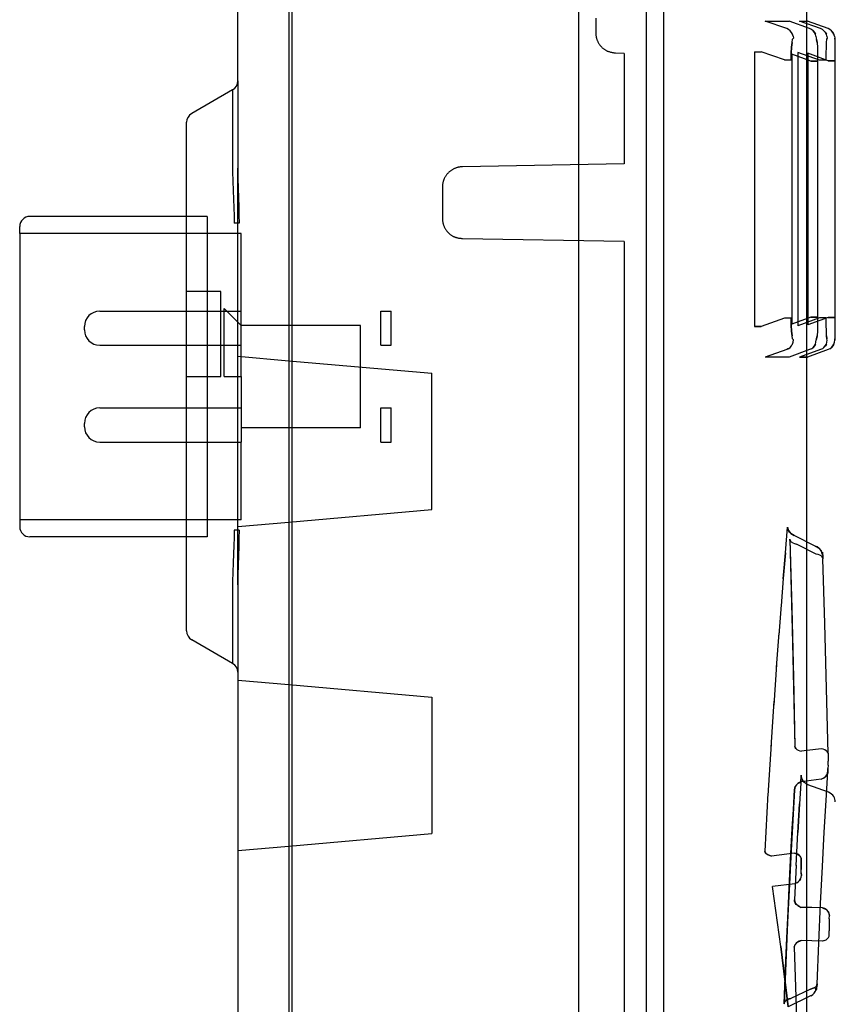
# Paper-space layout 'SUBMITTAL_E3H_2_2' of a CAD drawing. Header units: millimetres. Extents: x 0 to 841, y 0 to 594.
# Tile 34 of 58: x 195.62 to 202.8, y 436.38 to 445.04. Entities that reach past the tile are written whole.
import ezdxf

# ---------------------------------------------------------------- set-up
doc = ezdxf.new("R2010")
doc.units = ezdxf.units.MM
doc.header["$LTSCALE"] = 46.255
doc.layers.get('0').update_dxf_attribs({"linetype": 'CONTINUOUS'})
doc.layers.add('ROUNDS', color=7, linetype='CONTINUOUS')

psp = doc.layouts.new('SUBMITTAL_E3H_2_2')

# ---------------------------------------------------------------- linework, layer by layer
at = {"color": 3, "linetype": 'CONTINUOUS'}
psp.add_line((201.1428, 423.992), (201.1428, 479.3082), dxfattribs=at)
at = {"color": 7, "linetype": 'CONTINUOUS'}
for p, q in [((201.2928, 424.0255), (201.2928, 473.7582)), ((200.5428, 460.5282), (200.5428, 425.5868)), ((197.9928, 456.422), (197.9928, 431.0885)), ((200.6944, 445.0513), (200.6944, 444.9251)), ((202.3757, 444.9602), (202.1865, 445.0266)), ((202.1865, 445.0266), (202.3988, 445.0266)), ((202.5767, 444.9604), (202.3988, 445.0266)), ((202.6733, 444.9605), (202.4887, 445.0267)), ((202.4887, 445.0267), (202.559, 445.0267)), ((202.7399, 444.9606), (202.559, 445.0267)), ((200.6944, 444.9251), (200.6945, 444.9198)), ((200.6945, 444.9198), (200.6947, 444.9145)), ((200.6947, 444.9145), (200.6951, 444.9092)), ((200.6951, 444.9092), (200.6957, 444.9039)), ((200.6957, 444.9039), (200.6964, 444.8987)), ((200.6964, 444.8987), (200.6972, 444.8934)), ((200.6972, 444.8934), (200.6982, 444.8882)), ((202.3921, 444.9521), (202.3757, 444.9602)), ((202.4065, 444.941), (202.392, 444.9522)), ((202.4185, 444.927), (202.4063, 444.9411)), ((202.4272, 444.9111), (202.4182, 444.9274)), ((202.4327, 444.8937), (202.4272, 444.9113)), ((202.4326, 444.8939), (202.4345, 444.8756)), ((202.5933, 444.9523), (202.5767, 444.9604)), ((202.6076, 444.9412), (202.593, 444.9525)), ((202.6075, 444.9414), (202.6194, 444.9277)), ((202.6197, 444.9272), (202.6076, 444.9412)), ((202.6194, 444.9277), (202.6284, 444.9115)), ((202.6285, 444.9113), (202.6197, 444.9272)), ((202.6339, 444.8939), (202.6284, 444.9115)), ((202.6339, 444.8942), (202.6358, 444.8758)), ((202.6899, 444.9524), (202.6733, 444.9605)), ((202.7043, 444.9413), (202.6897, 444.9526)), ((202.7041, 444.9415), (202.716, 444.9278)), ((202.7164, 444.9273), (202.7043, 444.9413)), ((202.716, 444.9278), (202.7251, 444.9117)), ((202.7252, 444.9114), (202.7164, 444.9273)), ((202.7306, 444.894), (202.7251, 444.9117)), ((202.7306, 444.8943), (202.7325, 444.8759)), ((202.7565, 444.9525), (202.7399, 444.9606)), ((202.7709, 444.9414), (202.7562, 444.9527)), ((202.7707, 444.9416), (202.7826, 444.9279)), ((202.783, 444.9274), (202.7709, 444.9414)), ((202.7826, 444.9279), (202.7917, 444.9118)), ((202.7918, 444.9115), (202.783, 444.9274)), ((202.7972, 444.8941), (202.7917, 444.9118)), ((202.7972, 444.8944), (202.7991, 444.876)), ((200.6982, 444.8882), (200.6994, 444.883)), ((200.6994, 444.883), (200.7007, 444.8779)), ((200.7007, 444.8779), (200.7022, 444.8728)), ((200.7022, 444.8728), (200.7038, 444.8677)), ((200.7038, 444.8677), (200.7056, 444.8627)), ((200.7056, 444.8627), (200.7075, 444.8577)), ((200.7075, 444.8577), (200.7096, 444.8528)), ((200.7096, 444.8528), (200.7118, 444.848)), ((200.7118, 444.848), (200.7141, 444.8432)), ((200.7141, 444.8432), (200.7166, 444.8385)), ((200.7166, 444.8385), (200.7192, 444.8339)), ((200.7192, 444.8339), (200.722, 444.8294)), ((200.722, 444.8294), (200.7249, 444.8249)), ((200.7249, 444.8249), (200.7279, 444.8205)), ((200.7279, 444.8205), (200.7311, 444.8162)), ((200.7311, 444.8162), (200.7344, 444.8121)), ((200.7344, 444.8121), (200.7378, 444.808)), ((200.7378, 444.808), (200.7413, 444.804)), ((202.4232, 444.8395), (202.4192, 444.7985)), ((202.4192, 444.7985), (202.4232, 444.8395)), ((202.4232, 444.8395), (202.4284, 444.8662)), ((202.4345, 444.8756), (202.4284, 444.8662)), ((202.4284, 444.8662), (202.4345, 444.8756)), ((202.6358, 444.8758), (202.6397, 444.8661)), ((202.6431, 444.8383), (202.6397, 444.8661)), ((202.6397, 444.8661), (202.6431, 444.8383)), ((202.6431, 444.8383), (202.6457, 444.7947)), ((202.7257, 444.7975), (202.7275, 444.8394)), ((202.7275, 444.8394), (202.7298, 444.8664)), ((202.7325, 444.8759), (202.7298, 444.8664)), ((202.7298, 444.8664), (202.7325, 444.8759)), ((202.7997, 444.8664), (202.7991, 444.876)), ((202.7991, 444.876), (202.7997, 444.8664)), ((202.7997, 444.8664), (202.8003, 444.839)), ((202.8003, 444.839), (202.8007, 444.7963)), ((200.7413, 444.804), (200.7449, 444.8001)), ((200.7449, 444.8001), (200.7487, 444.7963)), ((200.7487, 444.7963), (200.7525, 444.7927)), ((200.7525, 444.7927), (200.7565, 444.7891)), ((200.7565, 444.7891), (200.7606, 444.7857)), ((200.7606, 444.7857), (200.7647, 444.7824)), ((200.7647, 444.7824), (200.769, 444.7792)), ((200.769, 444.7792), (200.7733, 444.7762)), ((200.7733, 444.7762), (200.7778, 444.7733)), ((200.7778, 444.7733), (200.7823, 444.7705)), ((200.7823, 444.7705), (200.7869, 444.7678)), ((200.7869, 444.7678), (200.7916, 444.7653)), ((200.7916, 444.7653), (200.7964, 444.7629)), ((200.7964, 444.7629), (200.8012, 444.7607)), ((200.8012, 444.7607), (200.8061, 444.7586)), ((200.811, 444.7567), (200.8061, 444.7586)), ((200.816, 444.7549), (200.811, 444.7567)), ((200.8211, 444.7532), (200.816, 444.7549)), ((200.8262, 444.7517), (200.8211, 444.7532)), ((200.8313, 444.7504), (200.8262, 444.7517)), ((200.8365, 444.7492), (200.8313, 444.7504)), ((200.8417, 444.7481), (200.8365, 444.7492)), ((200.847, 444.7472), (200.8417, 444.7481)), ((200.8522, 444.7465), (200.847, 444.7472)), ((200.8575, 444.7459), (200.8522, 444.7465)), ((200.8628, 444.7455), (200.8575, 444.7459)), ((200.8681, 444.7452), (200.8628, 444.7455)), ((200.9448, 444.7426), (200.8681, 444.7452)), ((200.9448, 444.7426), (200.9448, 443.7696)), ((202.0921, 444.7574), (202.0921, 442.339)), ((202.0921, 444.7574), (202.1509, 444.7574)), ((202.3569, 444.685), (202.1509, 444.7574)), ((202.4166, 444.746), (202.4157, 444.685)), ((202.4157, 444.685), (202.4166, 444.7459)), ((202.4192, 444.7985), (202.4166, 444.746)), ((202.4166, 444.7459), (202.4192, 444.7985)), ((202.4209, 444.7366), (202.4209, 442.3599)), ((202.589, 444.674), (202.4209, 444.7366)), ((202.4725, 444.7506), (202.4725, 442.3458)), ((202.6649, 444.6816), (202.4725, 444.7506)), ((202.5619, 444.7437), (202.5619, 442.3527)), ((202.7418, 444.678), (202.5619, 444.7437)), ((202.6457, 444.7947), (202.6474, 444.7386)), ((202.6474, 444.7386), (202.648, 444.674)), ((202.7241, 444.6816), (202.7245, 444.7438)), ((202.7245, 444.7438), (202.7257, 444.7975)), ((202.8007, 444.7963), (202.8009, 444.7414)), ((202.8009, 444.7414), (202.801, 444.678)), ((202.3569, 444.685), (202.4157, 444.685)), ((202.648, 444.674), (202.589, 444.674)), ((202.589, 444.674), (202.648, 444.674)), ((202.7241, 444.6816), (202.6649, 444.6816)), ((202.801, 444.678), (202.7418, 444.678)), ((202.7418, 444.678), (202.801, 444.678)), ((197.5428, 444.5002), (197.5428, 443.7313)), ((197.4978, 444.4222), (197.4978, 443.7012)), ((200.9448, 443.7696), (199.5213, 443.7448)), ((197.4978, 443.7012), (197.4993, 443.6192)), ((197.5428, 443.7313), (197.544, 443.6438)), ((199.3871, 443.6812), (199.3838, 443.6771)), ((199.3906, 443.6852), (199.3871, 443.6812)), ((199.3942, 443.689), (199.3906, 443.6852)), ((199.3979, 443.6928), (199.3942, 443.689)), ((199.4017, 443.6965), (199.3979, 443.6928)), ((199.4056, 443.7), (199.4017, 443.6965)), ((199.4096, 443.7034), (199.4056, 443.7)), ((199.4137, 443.7067), (199.4096, 443.7034)), ((199.4179, 443.7099), (199.4137, 443.7067)), ((199.4222, 443.713), (199.4179, 443.7099)), ((199.4266, 443.7159), (199.4222, 443.713)), ((199.4311, 443.7187), (199.4266, 443.7159)), ((199.4356, 443.7214), (199.4311, 443.7187)), ((199.4403, 443.7239), (199.4356, 443.7214)), ((199.445, 443.7263), (199.4403, 443.7239)), ((199.4497, 443.7286), (199.445, 443.7263)), ((199.4546, 443.7307), (199.4497, 443.7286)), ((199.4595, 443.7327), (199.4546, 443.7307)), ((199.4644, 443.7345), (199.4595, 443.7327)), ((199.4694, 443.7362), (199.4644, 443.7345)), ((199.4744, 443.7377), (199.4694, 443.7362)), ((199.4795, 443.7391), (199.4744, 443.7377)), ((199.4847, 443.7403), (199.4795, 443.7391)), ((199.4898, 443.7414), (199.4847, 443.7403)), ((199.495, 443.7424), (199.4898, 443.7414)), ((199.5002, 443.7432), (199.495, 443.7424)), ((199.5055, 443.7438), (199.5002, 443.7432)), ((199.5107, 443.7443), (199.5055, 443.7438)), ((199.516, 443.7446), (199.5107, 443.7443)), ((199.5213, 443.7448), (199.516, 443.7446)), ((197.4993, 443.6192), (197.5027, 443.5373)), ((197.544, 443.6438), (197.5466, 443.5564)), ((199.3472, 443.5963), (199.3463, 443.5911)), ((199.3482, 443.6014), (199.3472, 443.5963)), ((199.3493, 443.6066), (199.3482, 443.6014)), ((199.3506, 443.6117), (199.3493, 443.6066)), ((199.3521, 443.6168), (199.3506, 443.6117)), ((199.3537, 443.6218), (199.3521, 443.6168)), ((199.3554, 443.6268), (199.3537, 443.6218)), ((199.3573, 443.6317), (199.3554, 443.6268)), ((199.3593, 443.6366), (199.3573, 443.6317)), ((199.3615, 443.6414), (199.3593, 443.6366)), ((199.3638, 443.6461), (199.3615, 443.6414)), ((199.3663, 443.6508), (199.3638, 443.6461)), ((199.3689, 443.6554), (199.3663, 443.6508)), ((199.3716, 443.6599), (199.3689, 443.6554)), ((199.3744, 443.6643), (199.3716, 443.6599)), ((199.3774, 443.6687), (199.3744, 443.6643)), ((199.3805, 443.673), (199.3774, 443.6687)), ((199.3838, 443.6771), (199.3805, 443.673)), ((197.5027, 443.5373), (197.5065, 443.4586)), ((197.5466, 443.5564), (197.5495, 443.4725)), ((199.3445, 443.5701), (199.3444, 443.5648)), ((199.3444, 443.5648), (199.3444, 443.2917)), ((199.3447, 443.5753), (199.3445, 443.5701)), ((199.3451, 443.5806), (199.3447, 443.5753)), ((199.3456, 443.5858), (199.3451, 443.5806)), ((199.3463, 443.5911), (199.3456, 443.5858)), ((197.5065, 443.4586), (197.5097, 443.3844)), ((197.5495, 443.4725), (197.5519, 443.3933)), ((197.5097, 443.3844), (197.5117, 443.3144)), ((197.5519, 443.3933), (197.5535, 443.3188)), ((197.2728, 443.3082), (197.2728, 440.4882)), ((197.5117, 443.3144), (197.5123, 443.2482)), ((197.554, 443.2482), (197.5123, 443.2482)), ((197.5535, 443.3188), (197.554, 443.2482)), ((199.3444, 443.2917), (199.3445, 443.2864)), ((199.3445, 443.2864), (199.3447, 443.2811)), ((199.3447, 443.2811), (199.3451, 443.2759)), ((199.3451, 443.2759), (199.3456, 443.2706)), ((199.3456, 443.2706), (199.3463, 443.2654)), ((199.3463, 443.2654), (199.3472, 443.2602)), ((199.3472, 443.2602), (199.3482, 443.255)), ((199.3482, 443.255), (199.3493, 443.2499)), ((199.3493, 443.2499), (199.3506, 443.2447)), ((199.3506, 443.2447), (199.3521, 443.2397)), ((199.3521, 443.2397), (199.3537, 443.2346)), ((199.3537, 443.2346), (199.3554, 443.2297)), ((199.3554, 443.2297), (199.3573, 443.2247)), ((199.3573, 443.2247), (199.3593, 443.2199)), ((199.3593, 443.2199), (199.3615, 443.2151)), ((199.3615, 443.2151), (199.3638, 443.2103)), ((199.3638, 443.2103), (199.3663, 443.2057)), ((199.3663, 443.2057), (199.3689, 443.2011)), ((199.3689, 443.2011), (199.3716, 443.1965)), ((199.3716, 443.1965), (199.3744, 443.1921)), ((199.3744, 443.1921), (199.3774, 443.1878)), ((199.3774, 443.1878), (199.3805, 443.1835)), ((199.3805, 443.1835), (199.3838, 443.1793)), ((199.3838, 443.1793), (199.3871, 443.1753)), ((199.3871, 443.1753), (199.3906, 443.1713)), ((199.3906, 443.1713), (199.3942, 443.1674)), ((199.3942, 443.1674), (199.3979, 443.1636)), ((199.3979, 443.1636), (199.4017, 443.16)), ((199.4017, 443.16), (199.4056, 443.1565)), ((195.6228, 443.1582), (195.6228, 440.6382)), ((199.4056, 443.1565), (199.4096, 443.153)), ((199.4096, 443.153), (199.4137, 443.1497)), ((199.4137, 443.1497), (199.4179, 443.1465)), ((199.4179, 443.1465), (199.4222, 443.1435)), ((199.4222, 443.1435), (199.4266, 443.1406)), ((199.4266, 443.1406), (199.4311, 443.1377)), ((199.4311, 443.1377), (199.4356, 443.1351)), ((199.4356, 443.1351), (199.4403, 443.1325)), ((199.4403, 443.1325), (199.445, 443.1301)), ((199.445, 443.1301), (199.4497, 443.1279)), ((199.4497, 443.1279), (199.4546, 443.1258)), ((199.4546, 443.1258), (199.4595, 443.1238)), ((199.4644, 443.122), (199.4595, 443.1238)), ((199.4694, 443.1203), (199.4644, 443.122)), ((199.4744, 443.1187), (199.4694, 443.1203)), ((199.4795, 443.1174), (199.4744, 443.1187)), ((199.4847, 443.1161), (199.4795, 443.1174)), ((199.4898, 443.115), (199.4847, 443.1161)), ((199.495, 443.1141), (199.4898, 443.115)), ((199.5002, 443.1133), (199.495, 443.1141)), ((199.5055, 443.1127), (199.5002, 443.1133)), ((199.5107, 443.1122), (199.5055, 443.1127)), ((199.516, 443.1119), (199.5107, 443.1122)), ((199.5213, 443.1117), (199.516, 443.1119)), ((200.9448, 443.0868), (199.5213, 443.1117)), ((200.9448, 443.0868), (200.9448, 427.2696)), ((197.0928, 441.8982), (197.0928, 442.6482)), ((197.3928, 441.8982), (197.3928, 442.6482)), ((197.4228, 441.8982), (197.4228, 442.4982)), ((197.5728, 442.1742), (197.5728, 442.4742)), ((198.8028, 442.1742), (198.8028, 442.4742)), ((198.8928, 442.1742), (198.8928, 442.4742)), ((202.3569, 442.4114), (202.1509, 442.339)), ((202.4157, 442.4114), (202.3569, 442.4114)), ((202.4157, 442.4114), (202.4166, 442.3505)), ((202.4166, 442.3505), (202.4157, 442.4114)), ((202.589, 442.4225), (202.4209, 442.3599)), ((202.6649, 442.4148), (202.4725, 442.3458)), ((202.7418, 442.4185), (202.5619, 442.3527)), ((202.589, 442.4225), (202.648, 442.4225)), ((202.648, 442.4225), (202.589, 442.4225)), ((202.648, 442.4225), (202.6474, 442.3578)), ((202.7241, 442.4148), (202.6649, 442.4148)), ((202.7245, 442.3526), (202.7241, 442.4148)), ((202.7418, 442.4185), (202.801, 442.4185)), ((202.801, 442.4185), (202.7418, 442.4185)), ((202.801, 442.4185), (202.8009, 442.3551)), ((196.1928, 442.3092), (196.1928, 442.3392)), ((198.6228, 441.4482), (198.6228, 442.3482)), ((202.0921, 442.339), (202.1509, 442.339)), ((202.1509, 442.339), (202.0921, 442.339)), ((202.4166, 442.3505), (202.4192, 442.298)), ((202.4192, 442.298), (202.4166, 442.3505)), ((202.4192, 442.298), (202.4232, 442.2569)), ((202.4232, 442.2569), (202.4192, 442.298)), ((202.6457, 442.3018), (202.6431, 442.2582)), ((202.6474, 442.3578), (202.6457, 442.3018)), ((202.7257, 442.2989), (202.7245, 442.3526)), ((202.7275, 442.2571), (202.7257, 442.2989)), ((202.8007, 442.3002), (202.8003, 442.2575)), ((202.8009, 442.3551), (202.8007, 442.3002)), ((202.4284, 442.2303), (202.4232, 442.2569)), ((202.4345, 442.2208), (202.4284, 442.2303)), ((202.4326, 442.2025), (202.4345, 442.2208)), ((202.6339, 442.2023), (202.6358, 442.2206)), ((202.6397, 442.2303), (202.6358, 442.2206)), ((202.6397, 442.2303), (202.6431, 442.2582)), ((202.6431, 442.2582), (202.6397, 442.2303)), ((202.7275, 442.2571), (202.7298, 442.23)), ((202.7298, 442.23), (202.7275, 442.2571)), ((202.7325, 442.2205), (202.7298, 442.23)), ((202.7306, 442.2021), (202.7325, 442.2205)), ((202.7972, 442.202), (202.7991, 442.2204)), ((202.7991, 442.2204), (202.7997, 442.2301)), ((202.7997, 442.2301), (202.7991, 442.2204)), ((202.8003, 442.2575), (202.7997, 442.2301)), ((202.3757, 442.1363), (202.1865, 442.0698)), ((202.3921, 442.1443), (202.3757, 442.1363)), ((202.392, 442.1442), (202.4065, 442.1554)), ((202.5767, 442.1361), (202.3988, 442.0698)), ((202.4063, 442.1553), (202.4185, 442.1695)), ((202.4182, 442.1691), (202.4272, 442.1854)), ((202.4272, 442.1852), (202.4327, 442.2027)), ((202.6733, 442.1359), (202.4887, 442.0698)), ((202.7399, 442.1359), (202.559, 442.0698)), ((202.5933, 442.1441), (202.5767, 442.1361)), ((202.593, 442.144), (202.6076, 442.1552)), ((202.6075, 442.155), (202.6194, 442.1688)), ((202.6197, 442.1692), (202.6076, 442.1552)), ((202.6194, 442.1688), (202.6284, 442.1849)), ((202.6285, 442.1852), (202.6197, 442.1692)), ((202.6284, 442.1849), (202.6339, 442.2025)), ((202.6899, 442.144), (202.6733, 442.136)), ((202.6897, 442.1439), (202.7043, 442.1551)), ((202.7041, 442.1549), (202.716, 442.1687)), ((202.7164, 442.1691), (202.7043, 442.1551)), ((202.716, 442.1687), (202.7251, 442.1848)), ((202.7252, 442.1851), (202.7164, 442.1691)), ((202.7251, 442.1848), (202.7306, 442.2024)), ((202.7565, 442.144), (202.7399, 442.1359)), ((202.7562, 442.1438), (202.7709, 442.1551)), ((202.7707, 442.1548), (202.7826, 442.1686)), ((202.783, 442.1691), (202.7709, 442.1551)), ((202.7826, 442.1686), (202.7917, 442.1847)), ((202.7918, 442.185), (202.783, 442.1691)), ((202.7917, 442.1847), (202.7972, 442.2023)), ((197.9928, 442.0385), (199.2528, 441.9282)), ((202.3988, 442.0698), (202.1865, 442.0698)), ((202.4887, 442.0698), (202.559, 442.0698)), ((202.559, 442.0698), (202.4887, 442.0698)), ((197.0928, 441.8982), (197.3928, 441.8982)), ((197.4228, 441.8982), (197.5728, 441.8982)), ((197.5728, 441.8982), (197.5728, 441.3222)), ((199.2528, 440.7282), (199.2528, 441.9282)), ((198.8028, 441.3222), (198.8028, 441.6222)), ((198.8928, 441.3222), (198.8928, 441.6222)), ((196.1928, 441.4572), (196.1928, 441.4872)), ((197.9928, 440.618), (199.2528, 440.7282)), ((202.3641, 440.3465), (202.3836, 440.573)), ((202.3836, 440.573), (202.3916, 440.5433)), ((202.3859, 440.5576), (202.3836, 440.573)), ((197.5117, 440.4821), (197.5097, 440.4122)), ((197.5123, 440.5482), (197.5117, 440.4821)), ((197.554, 440.5482), (197.5123, 440.5482)), ((197.5535, 440.4778), (197.5519, 440.4032)), ((197.554, 440.5482), (197.5535, 440.4778)), ((202.3917, 440.5431), (202.3859, 440.5576)), ((202.3916, 440.5433), (202.4123, 440.5182)), ((202.4007, 440.5297), (202.3917, 440.5431)), ((202.4126, 440.518), (202.4007, 440.5297)), ((202.4123, 440.5182), (202.4427, 440.5017)), ((202.4268, 440.5085), (202.4126, 440.518)), ((202.4427, 440.5017), (202.4268, 440.5085)), ((202.628, 440.4062), (202.4427, 440.5017)), ((197.5097, 440.4122), (197.5065, 440.338)), ((197.5519, 440.4032), (197.5495, 440.3241)), ((202.4036, 440.468), (202.4277, 439.5567)), ((202.4049, 440.4585), (202.4036, 440.468)), ((202.4048, 440.4587), (202.4099, 440.4497)), ((202.41, 440.4495), (202.4049, 440.4585)), ((202.4099, 440.4497), (202.4187, 440.4414)), ((202.431, 440.4343), (202.4188, 440.4414)), ((202.4308, 440.4344), (202.4458, 440.4288)), ((202.4455, 440.4289), (202.4627, 440.4251)), ((202.6361, 440.3365), (202.4627, 440.4251)), ((202.6443, 440.3991), (202.628, 440.4062)), ((202.628, 440.4061), (202.6583, 440.3899)), ((202.6585, 440.3895), (202.6443, 440.3991)), ((202.6583, 440.3899), (202.6791, 440.3651)), ((202.6703, 440.3779), (202.6585, 440.3895)), ((197.5065, 440.338), (197.5027, 440.2593)), ((197.5495, 440.3241), (197.5466, 440.2401)), ((202.345, 440.1176), (202.3641, 440.3465)), ((202.3642, 440.3477), (202.3453, 440.1216)), ((202.6532, 440.3327), (202.6361, 440.3365)), ((202.6682, 440.3272), (202.653, 440.3328)), ((202.6802, 440.3202), (202.6679, 440.3273)), ((202.6792, 440.3645), (202.6703, 440.3779)), ((202.6791, 440.3651), (202.6871, 440.3356)), ((202.6849, 440.35), (202.6792, 440.3645)), ((202.6801, 440.3203), (202.6889, 440.3121)), ((202.6891, 440.3119), (202.6802, 440.3202)), ((202.6871, 440.3351), (202.6849, 440.35)), ((202.6888, 440.3495), (202.6871, 440.3352)), ((202.6871, 440.3352), (202.6888, 440.3495)), ((202.6888, 440.3495), (202.6907, 440.3522)), ((202.6889, 440.3121), (202.6941, 440.303)), ((202.6941, 440.303), (202.6891, 440.3119)), ((202.6907, 440.3522), (202.6925, 440.3433)), ((202.6925, 440.3433), (202.6907, 440.3522)), ((202.6925, 440.3433), (202.694, 440.3233)), ((202.694, 440.3233), (202.6925, 440.3433)), ((202.694, 440.3233), (202.6952, 440.2936)), ((202.6941, 440.303), (202.6952, 440.2936)), ((197.5027, 440.2593), (197.4993, 440.1773)), ((197.5466, 440.2401), (197.544, 440.1527)), ((197.4993, 440.1773), (197.4978, 440.0952)), ((197.544, 440.1527), (197.5428, 440.0651)), ((197.4978, 440.0952), (197.4978, 439.3742)), ((197.5428, 440.0651), (197.5428, 439.2963)), ((202.3453, 440.1216), (202.3258, 439.8802)), ((202.3266, 439.8897), (202.3059, 439.6246)), ((202.3073, 439.6428), (202.2845, 439.3375)), ((202.4277, 439.5567), (202.4485, 438.6449)), ((202.2866, 439.3656), (202.2612, 439.008)), ((197.9928, 439.1885), (199.2528, 439.0782)), ((199.2528, 439.0782), (199.2528, 437.8782)), ((202.2636, 439.0435), (202.2362, 438.6336)), ((202.2384, 438.6681), (202.21, 438.2115)), ((202.4499, 438.6355), (202.4485, 438.6449)), ((202.4498, 438.6357), (202.455, 438.6267)), ((202.4551, 438.6266), (202.4499, 438.6355)), ((202.455, 438.6267), (202.464, 438.6184)), ((202.4638, 438.6186), (202.4762, 438.6114)), ((202.4759, 438.6115), (202.491, 438.6059)), ((202.4907, 438.606), (202.5077, 438.6021)), ((202.6806, 438.6234), (202.5077, 438.6021)), ((202.6977, 438.6195), (202.6806, 438.6234)), ((202.7125, 438.614), (202.6972, 438.6196)), ((202.7121, 438.6141), (202.7242, 438.6072)), ((202.7245, 438.6069), (202.7125, 438.614)), ((202.7242, 438.6072), (202.7331, 438.599)), ((202.7333, 438.5988), (202.7245, 438.6069)), ((202.7331, 438.599), (202.7384, 438.5901)), ((202.7384, 438.5898), (202.7333, 438.5988)), ((202.7384, 438.5901), (202.7397, 438.5806)), ((202.7397, 438.5806), (202.7384, 438.5898)), ((202.7397, 438.5806), (202.7402, 438.5475)), ((202.74, 438.4802), (202.7393, 438.4509)), ((202.74, 438.4802), (202.7403, 438.5132)), ((202.7402, 438.5475), (202.7403, 438.5132)), ((202.7105, 438.3719), (202.7314, 438.3973)), ((202.7315, 438.3973), (202.7226, 438.3835)), ((202.7314, 438.3973), (202.7383, 438.4279)), ((202.7368, 438.4122), (202.7315, 438.3973)), ((202.7383, 438.4277), (202.7368, 438.4122)), ((202.7383, 438.4276), (202.7393, 438.4509)), ((202.7393, 438.4509), (202.7383, 438.4276)), ((202.4519, 438.2918), (202.4728, 438.3173)), ((202.4729, 438.3174), (202.4609, 438.3057)), ((202.4728, 438.3173), (202.5042, 438.3334)), ((202.4875, 438.3268), (202.4729, 438.3174)), ((202.5041, 438.3333), (202.4875, 438.3268)), ((202.4998, 438.3221), (202.4888, 438.1378)), ((202.4998, 438.322), (202.504, 438.3912)), ((202.504, 438.3912), (202.4998, 438.3221)), ((202.6791, 438.3559), (202.5041, 438.3333)), ((202.6791, 438.3559), (202.7105, 438.3719)), ((202.696, 438.3625), (202.6791, 438.3559)), ((202.7106, 438.3719), (202.696, 438.3625)), ((202.7226, 438.3835), (202.7106, 438.3719)), ((202.2112, 438.2318), (202.1824, 437.7223)), ((202.445, 438.2613), (202.4149, 437.7299)), ((202.4348, 438.0882), (202.445, 438.2611)), ((202.445, 438.2611), (202.4519, 438.2918)), ((202.4466, 438.2769), (202.445, 438.2611)), ((202.4519, 438.2918), (202.4466, 438.2769)), ((202.4609, 438.3057), (202.4519, 438.2918)), ((202.4744, 437.8846), (202.4888, 438.1378)), ((202.4888, 438.1383), (202.4745, 437.8865)), ((202.4254, 437.922), (202.4348, 438.0882)), ((197.9928, 437.768), (199.2528, 437.8782)), ((202.4163, 437.7569), (202.4254, 437.922)), ((202.4589, 437.5966), (202.4745, 437.8865)), ((202.1824, 437.7224), (202.1913, 437.7048)), ((202.1853, 437.7133), (202.1824, 437.7223)), ((202.1913, 437.7048), (202.1853, 437.7133)), ((202.2004, 437.6968), (202.1913, 437.7048)), ((202.1913, 437.7048), (202.212, 437.6898)), ((202.4446, 437.7057), (202.2413, 437.6794)), ((202.4149, 437.7299), (202.3834, 437.0993)), ((202.4072, 437.5852), (202.4163, 437.7569)), ((202.4446, 437.7057), (202.4739, 437.695)), ((202.4602, 437.7012), (202.4446, 437.7057)), ((202.4741, 437.6952), (202.4602, 437.7012)), ((202.2121, 437.6897), (202.2004, 437.6968)), ((202.212, 437.6898), (202.2412, 437.6794)), ((202.226, 437.6838), (202.2121, 437.6897)), ((202.2412, 437.6794), (202.226, 437.6838)), ((202.4739, 437.695), (202.4945, 437.6795)), ((202.4857, 437.688), (202.4741, 437.6952)), ((202.4947, 437.6799), (202.4857, 437.688)), ((202.4945, 437.6795), (202.5034, 437.6614)), ((202.5007, 437.6711), (202.4947, 437.6799)), ((202.5035, 437.6622), (202.5007, 437.6711)), ((202.5022, 437.6286), (202.502, 437.594)), ((202.502, 437.594), (202.5022, 437.6286)), ((202.5035, 437.6621), (202.5022, 437.6286)), ((202.5022, 437.6286), (202.5035, 437.6621)), ((202.3978, 437.4), (202.4072, 437.5852)), ((202.459, 437.5982), (202.4438, 437.2943)), ((202.5027, 437.5609), (202.502, 437.594)), ((202.502, 437.594), (202.5027, 437.5609)), ((202.5043, 437.5316), (202.5027, 437.5609)), ((202.5043, 437.5316), (202.5068, 437.5084)), ((202.5068, 437.5084), (202.5043, 437.5316)), ((202.4639, 437.4436), (202.4479, 437.4364)), ((202.4637, 437.4435), (202.4779, 437.4533)), ((202.4777, 437.4531), (202.4897, 437.4653)), ((202.4894, 437.4649), (202.4985, 437.4785)), ((202.4986, 437.4787), (202.4897, 437.4653)), ((202.4985, 437.4785), (202.5043, 437.4933)), ((202.5043, 437.4931), (202.5068, 437.5084)), ((202.4479, 437.4364), (202.2499, 437.4122)), ((202.3244, 436.8824), (202.2499, 437.4122)), ((202.3879, 437.1946), (202.3978, 437.4)), ((202.446, 437.2803), (202.4438, 437.2943)), ((202.4438, 437.2943), (202.4517, 437.2668)), ((202.4518, 437.2666), (202.446, 437.2803)), ((202.3772, 436.9614), (202.3879, 437.1946)), ((202.4517, 437.2668), (202.4725, 437.2435)), ((202.4607, 437.2542), (202.4518, 437.2666)), ((202.4726, 437.2435), (202.4607, 437.2542)), ((202.4725, 437.2435), (202.5029, 437.2283)), ((202.4868, 437.2347), (202.4726, 437.2435)), ((202.5029, 437.2283), (202.4868, 437.2347)), ((202.598, 437.2261), (202.5029, 437.2283)), ((202.6923, 437.2237), (202.598, 437.2261)), ((202.6923, 437.2237), (202.7228, 437.2082)), ((202.7086, 437.2171), (202.6923, 437.2237)), ((202.7228, 437.2082), (202.7086, 437.2171)), ((202.7228, 437.2082), (202.7436, 437.1846)), ((202.7348, 437.1971), (202.7228, 437.2082)), ((202.7437, 437.1846), (202.7348, 437.1971)), ((202.7436, 437.1846), (202.7514, 437.1566)), ((202.7493, 437.171), (202.7437, 437.1846)), ((202.3834, 437.0993), (202.3533, 436.3799)), ((202.7514, 437.1568), (202.7493, 437.171)), ((202.7499, 437.0937), (202.7498, 437.057)), ((202.7504, 437.128), (202.7499, 437.0937)), ((202.7504, 437.128), (202.7514, 437.1568)), ((202.7498, 437.057), (202.7502, 437.021)), ((202.751, 436.9887), (202.7502, 437.021)), ((202.3656, 436.6922), (202.3772, 436.9614)), ((202.4508, 436.9016), (202.4716, 436.9224)), ((202.4716, 436.9224), (202.4598, 436.9127)), ((202.4716, 436.9224), (202.502, 436.9361)), ((202.4859, 436.9303), (202.4716, 436.9224)), ((202.502, 436.9361), (202.4859, 436.9303)), ((202.5973, 436.9329), (202.5019, 436.9361)), ((202.6919, 436.9295), (202.5973, 436.9329)), ((202.7082, 436.9353), (202.6919, 436.9295)), ((202.708, 436.9352), (202.7224, 436.9432)), ((202.7222, 436.9431), (202.7342, 436.9529)), ((202.734, 436.9528), (202.7431, 436.964)), ((202.743, 436.9639), (202.7488, 436.9761)), ((202.7487, 436.976), (202.751, 436.9887)), ((202.3244, 436.8824), (202.3888, 436.3522)), ((202.3888, 436.3522), (202.3244, 436.8824)), ((202.4428, 436.8769), (202.4508, 436.9016)), ((202.4451, 436.8895), (202.4428, 436.8769)), ((202.4428, 436.8769), (202.4683, 436.1188)), ((202.4508, 436.9016), (202.4451, 436.8895)), ((202.4598, 436.9127), (202.4508, 436.9016)), ((202.3533, 436.3803), (202.3656, 436.6922)), ((202.5843, 436.5093), (202.4124, 436.426)), ((202.5843, 436.5093), (202.6164, 436.5191)), ((202.6014, 436.5133), (202.5843, 436.5093)), ((202.6164, 436.5193), (202.6014, 436.5133)), ((202.6164, 436.5191), (202.6373, 436.5355)), ((202.6286, 436.5269), (202.6164, 436.5193)), ((202.6257, 436.4863), (202.6314, 436.5008)), ((202.6316, 436.5013), (202.6258, 436.4865)), ((202.6374, 436.5358), (202.6286, 436.5269)), ((202.6314, 436.5008), (202.6338, 436.5164)), ((202.6359, 436.5038), (202.6338, 436.5164)), ((202.638, 436.5016), (202.6359, 436.5038)), ((202.6373, 436.5355), (202.6433, 436.5554)), ((202.6424, 436.5456), (202.6374, 436.5358)), ((202.638, 436.5016), (202.6401, 436.51)), ((202.6401, 436.51), (202.6419, 436.5284)), ((202.6434, 436.5558), (202.6419, 436.5284)), ((202.6433, 436.5557), (202.6424, 436.5456)), ((202.3594, 436.3997), (202.3804, 436.416)), ((202.3683, 436.4088), (202.3594, 436.4)), ((202.3805, 436.4162), (202.3683, 436.4088)), ((202.3804, 436.416), (202.4124, 436.4259)), ((202.3955, 436.4221), (202.3805, 436.4162)), ((202.5748, 436.4441), (202.3888, 436.3522)), ((202.4124, 436.426), (202.3955, 436.4221)), ((202.5911, 436.4513), (202.5748, 436.4441)), ((202.5906, 436.4511), (202.605, 436.4609)), ((202.6049, 436.4608), (202.6169, 436.4728)), ((202.6167, 436.4727), (202.6258, 436.4865)), ((202.3533, 436.3799), (202.3594, 436.3997)), ((202.3544, 436.3905), (202.3533, 436.3803)), ((202.3594, 436.4), (202.3544, 436.3905))]:
    psp.add_line(p, q, dxfattribs=at)
at = {"color": 6, "linetype": 'CONTINUOUS'}
for p, q in [((202.549, 461.7422), (202.549, 424.3056)), ((197.5428, 444.5002), (197.5428, 456.5026)), ((202.6482, 444.674), (202.6482, 442.4225)), ((202.801, 444.678), (202.801, 442.4185)), ((197.4978, 444.4222), (197.1378, 444.2144)), ((197.0928, 442.6482), (197.0928, 444.1365)), ((197.5428, 440.0651), (197.5428, 443.7313)), ((197.2728, 443.3082), (195.7128, 443.3082)), ((195.6228, 443.1582), (195.6228, 443.2182)), ((197.5728, 443.1582), (195.6228, 443.1582)), ((197.5728, 442.4742), (197.5728, 443.1582)), ((197.3928, 442.6482), (197.0928, 442.6482)), ((196.3278, 442.4742), (197.5728, 442.4742)), ((197.5728, 442.3482), (197.4228, 442.4982)), ((198.8028, 442.4742), (198.8928, 442.4742)), ((198.6228, 442.3482), (197.5728, 442.3482)), ((196.3278, 442.1742), (197.5728, 442.1742)), ((197.5728, 441.8982), (197.5728, 442.1742)), ((198.8028, 442.1742), (198.8928, 442.1742)), ((197.5428, 442.0778), (197.9928, 442.0385)), ((197.0928, 439.66), (197.0928, 441.8982)), ((196.3278, 441.6222), (197.5728, 441.6222)), ((198.8028, 441.6222), (198.8928, 441.6222)), ((198.6228, 441.4482), (197.5728, 441.4482)), ((196.3278, 441.3222), (197.5728, 441.3222)), ((197.5728, 440.6382), (197.5728, 441.3222)), ((198.8028, 441.3222), (198.8928, 441.3222)), ((195.6228, 440.6382), (195.6228, 440.5782)), ((197.5728, 440.6382), (195.6228, 440.6382)), ((197.5428, 440.5786), (197.9928, 440.618)), ((197.2728, 440.4882), (195.7128, 440.4882)), ((202.4036, 440.4655), (202.42, 439.8581)), ((202.7114, 439.7252), (202.6953, 440.2962)), ((202.42, 439.8581), (202.435, 439.2506)), ((202.7262, 439.154), (202.7114, 439.7252)), ((197.4978, 439.3742), (197.1378, 439.5821)), ((197.5428, 439.2963), (197.5428, 429.6286)), ((197.5428, 439.2278), (197.9928, 439.1885)), ((202.435, 439.2506), (202.4485, 438.643)), ((202.7398, 438.5826), (202.7262, 439.154)), ((202.723, 438.1695), (202.7382, 438.4223)), ((202.5057, 438.3739), (202.504, 438.3912)), ((202.5109, 438.3568), (202.5057, 438.3739)), ((202.5195, 438.3407), (202.5109, 438.3568)), ((202.5314, 438.3266), (202.5195, 438.3407)), ((202.5461, 438.315), (202.5314, 438.3266)), ((202.5632, 438.3067), (202.5461, 438.315)), ((202.7448, 438.2406), (202.5632, 438.3067)), ((202.4451, 438.2666), (202.4304, 438.0156)), ((202.4451, 438.2665), (202.4304, 438.015)), ((202.759, 438.234), (202.7448, 438.2406)), ((202.7714, 438.2253), (202.759, 438.234)), ((202.7819, 438.2151), (202.7714, 438.2253)), ((202.7071, 437.8911), (202.723, 438.1695)), ((202.7902, 438.2038), (202.7819, 438.2151)), ((202.7965, 438.1919), (202.7902, 438.2038)), ((202.8008, 438.1796), (202.7965, 438.1919)), ((202.8033, 438.1674), (202.8008, 438.1796)), ((202.804, 438.156), (202.8033, 438.1674)), ((202.4304, 438.0156), (202.415, 437.7364)), ((202.6908, 437.5885), (202.7071, 437.8911)), ((197.5428, 437.7286), (197.9928, 437.768)), ((202.415, 437.7372), (202.3992, 437.4322)), ((202.6746, 437.2633), (202.6908, 437.5886)), ((202.3992, 437.433), (202.3834, 437.1048)), ((202.3992, 437.4322), (202.3834, 437.104)), ((202.6587, 436.9172), (202.6746, 437.2634)), ((202.3834, 437.1048), (202.368, 436.7539)), ((202.6434, 436.5518), (202.6587, 436.9173)), ((202.368, 436.7543), (202.3532, 436.3833)), ((202.368, 436.7539), (202.3532, 436.3837))]:
    psp.add_line(p, q, dxfattribs=at)
at = {"color": 7, "linetype": 'CONTINUOUS'}
for centre, start, end in [((197.4528, 444.5002), 300, 360), ((197.4528, 439.2963), 0, 60)]:
    psp.add_arc(centre, 0.09, start, end, dxfattribs=at)
at = {"color": 6, "linetype": 'CONTINUOUS'}
for centre, radius, start, end in [((197.1828, 444.1365), 0.09, 120, 180), ((195.7128, 443.2182), 0.09, 90, 180), ((196.3278, 442.3392), 0.135, 90, 180), ((196.3278, 442.3092), 0.135, 180, 270), ((196.3278, 441.4872), 0.135, 90, 180), ((196.3278, 441.4572), 0.135, 180, 270), ((195.7128, 440.5782), 0.09, 180, 270), ((197.1828, 439.66), 0.09, 180, 240)]:
    psp.add_arc(centre, radius, start, end, dxfattribs=at)
at = {"layer": 'ROUNDS', "color": 3, "linetype": 'CONTINUOUS'}
psp.add_line((198.0228, 423.8323), (198.0228, 478.7082), dxfattribs=at)

doc.saveas('drawing.dxf')
